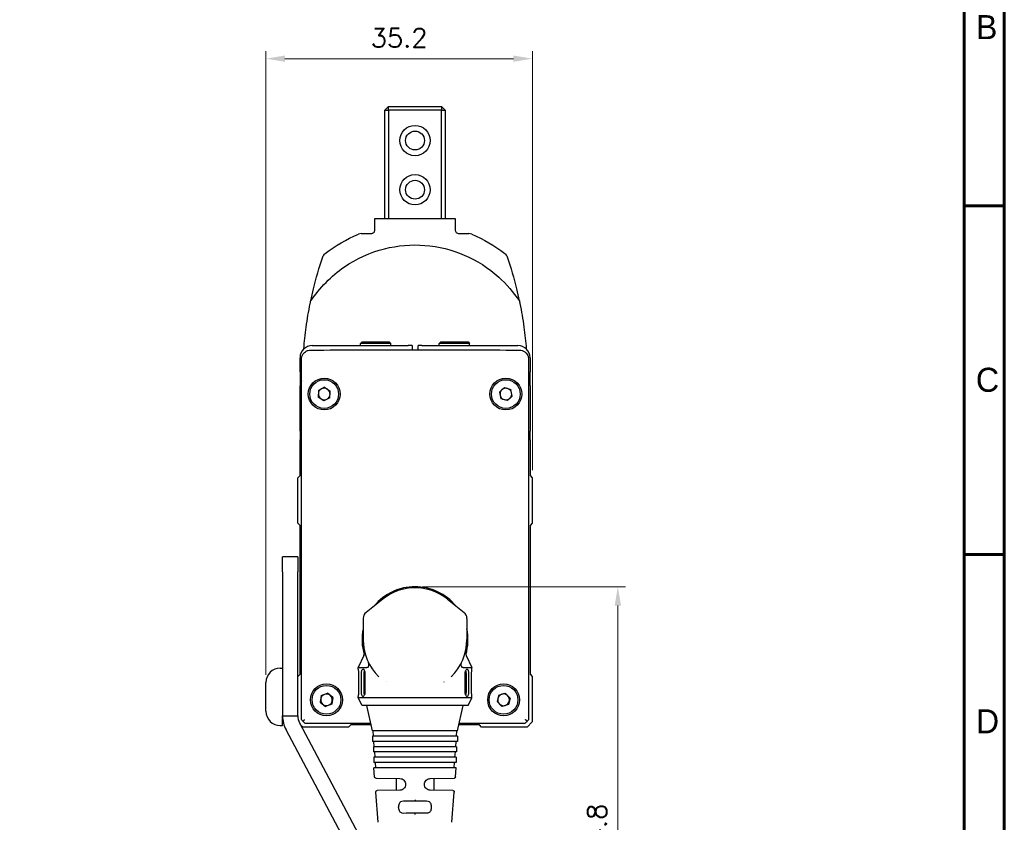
# Model space of a CAD drawing. Header units: millimetres. Extents: x 399 to 6076, y -1991 to 1602.
# Tile 253 of 256: x 5408 to 5538, y -353 to -247. Entities that reach past the tile are written whole.
import ezdxf

# ---------------------------------------------------------------- set-up
doc = ezdxf.new("R2010")
doc.units = ezdxf.units.MM
doc.layers.add('AM_5', color=3, linetype='Continuous', lineweight=25)
doc.layers.add('可見 (ISO)', color=7, linetype='Continuous', lineweight=25)
doc.layers.add('BORDER', color=7, linetype='Continuous')
doc.styles.add('尺寸標註', font='romans.shx', dxfattribs={"bigfont": 'CHINESET.SHX'})
doc.styles.add('標題欄', font='txt')
doc.dimstyles.new('CNS1$0', dxfattribs={"dimtxt": 2.5, "dimasz": 2.5, "dimexe": 1, "dimexo": 1, "dimgap": 1.5, "dimtad": 1, "dimtoh": 1, "dimdec": 1, "dimdsep": 46, "dimtxsty": '尺寸標註', "dimcen": 0, "dimclrd": 2, "dimclre": 2, "dimclrt": 1, "dimadec": 0, "dimazin": 2, "dimtp": 0.1, "dimtm": 0.1, "dimtfac": 0.71, "dimtdec": 1, "dimtmove": 0, "dimatfit": 0, "dimfxl": 0, "dimlwd": 13, "dimlwe": 13, "dimarcsym": 0})

# ---------------------------------------------------------------- blocks, each defined once
blk = doc.blocks.new('A4-英文圖框-橫式')
at = {"layer": 'BORDER', "color": 123, "linetype": 'Continuous', "lineweight": 60, "ltscale": 25.4}
for p, q in [((2549.79, 183.5), (2549.79, -95.06)), ((2549.79, 89.23), (2555.09, 89.23)), ((2549.79, 43.16), (2555.09, 43.16))]:
    blk.add_line(p, q, dxfattribs=at)
blk.add_lwpolyline([(2151.7, 188.79), (2555.09, 188.79), (2555.09, -95.06), (2151.7, -95.06)], close=True, dxfattribs=at)
at = {"color": 3, "style": '標題欄'}
for s, p in [('B', (2551.33, 111.26)), ('C', (2551.33, 64.66)), ('D', (2551.33, 19.54))]:
    blk.add_text(s, height=3.18, dxfattribs=at).set_placement(p)
at = {"color": 60, "style": '標題欄'}
for s, p in [('B', (2551.33, 111.26)), ('C', (2551.33, 64.66)), ('D', (2551.33, 19.54))]:
    blk.add_text(s, height=3.18, dxfattribs=at).set_placement(p)
blk = doc.blocks.new('*D423')
at = {"layer": 'AM_5', "color": 2, "lineweight": 13}
for p, q in [((5440.45, -333.99), (5440.45, -251.57)), ((5475.65, -306.94), (5475.65, -251.57)), ((5473.15, -252.57), (5442.95, -252.57))]:
    blk.add_line(p, q, dxfattribs=at)
at = {"layer": 'AM_5', "color": 2}
for points in [[(5442.95, -252.15), (5442.95, -252.98), (5440.45, -252.57)], [(5473.15, -252.15), (5473.15, -252.98), (5475.65, -252.57)]]:
    blk.add_solid(points, dxfattribs=at)
at = {"layer": 'Defpoints', "color": 0}
for p in [(5440.45, -252.57), (5475.65, -307.94), (5440.45, -334.99)]:
    blk.add_point(p, dxfattribs=at)
at = {"layer": 'AM_5', "color": 1, "insert": (5458.05, -249.82), "char_height": 2.5, "attachment_point": 5, "style": '尺寸標註'}
blk.add_mtext('35.2', dxfattribs=at)
blk = doc.blocks.new('*D425')
at = {"layer": 'AM_5', "color": 2, "lineweight": 13}
for p, q in [((5461.15, -322.34), (5487.95, -322.34)), ((5486.95, -324.84), (5486.95, -384.67)), ((5458.56, -387.17), (5487.95, -387.17))]:
    blk.add_line(p, q, dxfattribs=at)
at = {"layer": 'AM_5', "color": 2}
for points in [[(5486.53, -324.84), (5487.37, -324.84), (5486.95, -322.34)], [(5486.53, -384.67), (5487.37, -384.67), (5486.95, -387.17)]]:
    blk.add_solid(points, dxfattribs=at)
at = {"layer": 'Defpoints', "color": 0}
for p in [(5460.15, -322.34), (5457.56, -387.17), (5486.95, -387.17)]:
    blk.add_point(p, dxfattribs=at)
at = {"layer": 'AM_5', "color": 1, "insert": (5484.2, -354.75), "char_height": 2.5, "attachment_point": 5, "rotation": 90, "style": '尺寸標註'}
blk.add_mtext('64.8', dxfattribs=at)

msp = doc.modelspace()

# ---------------------------------------------------------------- linework, layer by layer
at = {"layer": '可見 (ISO)'}
for p, q in [((5456.148, -259.386), (5456.648, -258.886)), ((5456.648, -258.886), (5463.648, -258.886)), ((5456.648, -259.386), (5456.648, -258.886)), ((5463.648, -258.886), (5463.648, -259.386)), ((5463.648, -258.886), (5464.148, -259.386)), ((5456.148, -273.686), (5456.148, -259.386)), ((5456.148, -259.386), (5456.648, -259.386)), ((5463.648, -259.386), (5456.648, -259.386)), ((5456.648, -259.386), (5456.648, -273.686)), ((5463.648, -273.686), (5463.648, -259.386)), ((5463.648, -259.386), (5464.148, -259.386)), ((5464.148, -259.386), (5464.148, -273.686)), ((5454.848, -275.186), (5454.848, -273.686)), ((5454.848, -273.686), (5455.317, -273.686)), ((5455.317, -273.686), (5464.979, -273.686)), ((5464.979, -273.686), (5465.448, -273.686)), ((5465.448, -273.686), (5465.448, -275.186)), ((5453.043, -275.686), (5454.348, -275.686)), ((5465.948, -275.686), (5467.253, -275.686)), ((5453.148, -289.986), (5452.948, -290.186)), ((5453.148, -289.986), (5456.748, -289.986)), ((5456.748, -289.986), (5456.948, -290.186)), ((5463.548, -289.986), (5463.348, -290.186)), ((5463.548, -289.986), (5467.148, -289.986)), ((5467.148, -289.986), (5467.348, -290.186)), ((5446.548, -290.486), (5459.248, -290.486)), ((5456.948, -290.186), (5452.948, -290.186)), ((5452.948, -290.486), (5452.948, -290.186)), ((5456.948, -290.486), (5456.948, -290.186)), ((5459.748, -290.486), (5459.248, -290.486)), ((5459.748, -290.486), (5459.748, -291.049)), ((5461.048, -290.486), (5460.548, -290.486)), ((5460.548, -291.049), (5460.548, -290.486)), ((5461.048, -290.486), (5473.748, -290.486)), ((5467.348, -290.186), (5463.348, -290.186)), ((5463.348, -290.486), (5463.348, -290.186)), ((5467.348, -290.486), (5467.348, -290.186)), ((5444.948, -293.969), (5444.948, -292.086)), ((5445.131, -339.903), (5445.131, -292.319)), ((5475.165, -339.903), (5475.165, -292.319)), ((5475.348, -292.086), (5475.348, -293.969)), ((5444.948, -293.969), (5444.948, -295.802)), ((5475.348, -295.802), (5475.348, -293.969)), ((5444.948, -301.786), (5444.948, -295.802)), ((5447.399, -296.401), (5447.354, -297.292)), ((5448.194, -295.995), (5447.399, -296.401)), ((5448.194, -295.995), (5448.942, -296.48)), ((5448.897, -297.371), (5448.942, -296.48)), ((5471.296, -296.624), (5471.949, -296.016)), ((5471.296, -296.624), (5471.495, -297.493)), ((5471.949, -296.016), (5472.802, -296.279)), ((5473.001, -297.148), (5472.802, -296.279)), ((5475.348, -295.802), (5475.348, -301.786)), ((5448.102, -297.777), (5447.354, -297.292)), ((5448.897, -297.371), (5448.102, -297.777)), ((5472.347, -297.755), (5471.495, -297.493)), ((5472.347, -297.755), (5473.001, -297.148)), ((5444.948, -301.786), (5444.948, -302.786)), ((5475.348, -302.786), (5475.348, -301.786)), ((5445.131, -302.786), (5444.948, -302.786)), ((5445.131, -302.886), (5444.948, -302.886)), ((5444.948, -307.636), (5444.948, -302.886)), ((5475.348, -302.786), (5475.165, -302.786)), ((5475.165, -302.886), (5475.348, -302.886)), ((5475.348, -302.886), (5475.348, -307.636)), ((5444.648, -307.936), (5444.948, -307.636)), ((5444.648, -313.936), (5444.648, -307.936)), ((5475.348, -307.636), (5475.648, -307.936)), ((5475.648, -307.936), (5475.648, -313.936)), ((5444.948, -314.236), (5444.648, -313.936)), ((5444.948, -333.889), (5444.948, -314.236)), ((5475.648, -313.936), (5475.348, -314.236)), ((5475.348, -314.236), (5475.348, -333.889)), ((5442.648, -320.386), (5442.648, -318.386)), ((5444.648, -318.386), (5442.648, -318.386)), ((5444.648, -318.386), (5444.648, -320.386)), ((5442.648, -320.386), (5442.648, -339.389)), ((5444.648, -339.389), (5444.648, -320.386)), ((5455.879, -323.979), (5453.675, -325.736)), ((5464.417, -323.979), (5466.621, -325.736)), ((5453.298, -326.518), (5453.298, -329.336)), ((5466.998, -326.518), (5466.998, -329.336)), ((5453.388, -331.438), (5452.648, -333.036)), ((5466.908, -331.438), (5467.648, -333.036)), ((5452.648, -333.036), (5453.786, -333.036)), ((5452.648, -333.236), (5452.648, -333.036)), ((5454.383, -333.036), (5454.383, -333.036)), ((5465.913, -333.036), (5465.913, -333.036)), ((5466.51, -333.036), (5467.648, -333.036)), ((5467.648, -333.236), (5467.648, -333.036)), ((5442.348, -333.086), (5442.648, -333.086)), ((5444.648, -334.189), (5444.948, -333.889)), ((5452.665, -333.736), (5452.665, -336.336)), ((5453.077, -336.336), (5453.077, -333.736)), ((5453.396, -333.736), (5453.396, -336.336)), ((5453.515, -333.736), (5453.515, -336.336)), ((5466.781, -336.336), (5466.781, -333.736)), ((5466.9, -333.736), (5466.9, -336.336)), ((5467.219, -333.736), (5467.219, -336.336)), ((5467.631, -336.336), (5467.631, -333.736)), ((5475.348, -333.889), (5475.648, -334.189)), ((5475.648, -334.189), (5475.648, -340.189)), ((5440.448, -338.786), (5440.448, -334.986)), ((5456.353, -334.93), (5456.353, -334.93)), ((5463.943, -334.93), (5463.943, -334.931)), ((5447.751, -336.73), (5447.618, -337.612)), ((5447.751, -336.73), (5448.581, -336.404)), ((5449.278, -336.96), (5448.581, -336.404)), ((5449.278, -336.96), (5449.145, -337.842)), ((5452.648, -337.036), (5452.648, -336.836)), ((5467.648, -337.036), (5467.648, -336.836)), ((5471.21, -336.662), (5470.989, -337.526)), ((5471.21, -336.662), (5472.069, -336.422)), ((5472.707, -337.045), (5472.069, -336.422)), ((5447.618, -337.612), (5448.315, -338.168)), ((5449.145, -337.842), (5448.315, -338.168)), ((5467.648, -337.036), (5452.648, -337.036)), ((5453.148, -338.036), (5452.648, -337.036)), ((5467.148, -338.036), (5453.148, -338.036)), ((5454.523, -341.376), (5453.773, -338.036)), ((5465.773, -341.376), (5466.523, -338.036)), ((5467.148, -338.036), (5467.648, -337.036)), ((5470.989, -337.526), (5471.627, -338.15)), ((5472.486, -337.91), (5471.627, -338.15)), ((5472.707, -337.045), (5472.486, -337.91)), ((5442.648, -340.386), (5442.648, -339.389)), ((5442.648, -339.389), (5444.648, -339.389)), ((5450.367, -338.394), (5450.367, -338.393)), ((5442.348, -340.686), (5442.648, -340.686)), ((5442.648, -340.386), (5442.774, -340.386)), ((5442.648, -340.686), (5442.648, -340.386)), ((5444.882, -340.328), (5457.091, -363.289)), ((5445.345, -340.886), (5444.99, -340.531)), ((5451.645, -340.586), (5451.345, -340.886)), ((5454.346, -340.586), (5451.645, -340.586)), ((5468.651, -340.586), (5465.95, -340.586)), ((5468.951, -340.886), (5468.651, -340.586)), ((5475.648, -340.189), (5474.951, -340.886)), ((5454.826, -363.289), (5443.116, -341.266)), ((5451.345, -340.886), (5445.345, -340.886)), ((5465.773, -341.376), (5454.523, -341.376)), ((5465.773, -342.076), (5454.523, -342.076)), ((5454.523, -342.076), (5454.523, -342.776)), ((5454.672, -342.076), (5454.623, -341.376)), ((5465.624, -342.076), (5465.673, -341.376)), ((5465.773, -342.076), (5465.773, -342.776)), ((5474.951, -340.886), (5468.951, -340.886)), ((5465.773, -342.776), (5454.523, -342.776)), ((5465.648, -343.476), (5454.648, -343.476)), ((5454.648, -343.476), (5454.648, -344.176)), ((5454.77, -343.476), (5454.721, -342.776)), ((5465.526, -343.476), (5465.575, -342.776)), ((5465.648, -343.476), (5465.648, -344.176)), ((5465.648, -344.176), (5454.648, -344.176)), ((5454.868, -344.876), (5454.819, -344.176)), ((5465.428, -344.876), (5465.477, -344.176)), ((5465.598, -344.876), (5454.698, -344.876)), ((5454.698, -344.876), (5454.698, -345.576)), ((5465.598, -345.576), (5454.698, -345.576)), ((5454.966, -346.276), (5454.917, -345.576)), ((5465.33, -346.276), (5465.379, -345.576)), ((5465.598, -344.876), (5465.598, -345.576)), ((5465.598, -346.276), (5454.698, -346.276)), ((5454.797, -347.462), (5454.698, -346.276)), ((5465.499, -347.462), (5465.598, -346.276)), ((5454.993, -347.646), (5458.159, -347.69)), ((5457.648, -347.683), (5457.648, -349.231)), ((5458.898, -348.44), (5458.898, -348.474)), ((5461.398, -348.474), (5461.398, -348.44)), ((5462.138, -347.69), (5465.303, -347.646)), ((5462.648, -347.683), (5462.648, -349.231)), ((5455.297, -353.469), (5454.965, -349.482)), ((5458.159, -349.224), (5455.161, -349.265)), ((5465.135, -349.265), (5462.138, -349.224)), ((5464.999, -353.469), (5465.331, -349.482)), ((5460.148, -350.491), (5460.148, -350.675)), ((5460.148, -350.675), (5460.148, -350.696)), ((5457.966, -351.501), (5457.966, -351.42)), ((5460.148, -352.237), (5460.148, -352.218)), ((5462.33, -351.493), (5462.33, -351.42))]:
    msp.add_line(p, q, dxfattribs=at)
for centre, radius in [((5460.148, -263.386), 2), ((5460.148, -263.386), 1.25), ((5460.148, -269.886), 2), ((5460.148, -269.886), 1.25), ((5448.148, -296.886), 2.1), ((5448.148, -296.886), 1.9), ((5472.148, -296.886), 2.1), ((5472.148, -296.886), 1.9), ((5448.448, -337.286), 2.1), ((5448.448, -337.286), 1.9), ((5471.848, -337.286), 2.1), ((5471.848, -337.286), 1.9)]:
    msp.add_circle(centre, radius, dxfattribs=at)
for centre, radius, start, end in [((5446.548, -292.086), 1.6, 90, 180), ((5473.748, -292.086), 1.6, 0, 90), ((5448.148, -296.886), 0.772, 117.0656, 177.0656), ((5448.148, -296.886), 0.772, 57.0656, 117.0656), ((5448.148, -296.886), 0.772, 357.0656, 57.0656), ((5472.148, -296.886), 0.772, 132.89512, 192.89512), ((5472.148, -296.886), 0.772, 72.89512, 132.89512), ((5472.148, -296.886), 0.773, 12.89512, 72.89512), ((5448.148, -296.886), 0.773, 177.0656, 237.0656), ((5448.148, -296.886), 0.772, 237.0656, 297.0656), ((5448.148, -296.886), 0.772, 297.0656, 357.0656), ((5472.148, -296.886), 0.772, 192.89512, 252.89512), ((5472.148, -296.886), 0.772, 252.89512, 312.89512), ((5472.148, -296.886), 0.772, 312.89512, 12.89512), ((5460.148, -329.336), 7, 39.56242, 140.43758), ((5460.148, -329.336), 6.85, 51.44505, 128.55495), ((5454.298, -326.518), 1, 128.55495, 180), ((5465.998, -326.518), 1, 0, 51.44505), ((5460.148, -329.336), 7, 168.11736, 196.44361), ((5460.148, -329.336), 7, 343.55747, 11.88264), ((5460.148, -329.336), 6.85, 180, 225.75438), ((5460.148, -329.336), 6.85, 314.24562, 0), ((5442.348, -334.986), 1.9, 90, 180), ((5448.448, -337.286), 0.773, 111.43262, 171.43262), ((5448.448, -337.286), 0.773, 51.43262, 111.43262), ((5448.448, -337.286), 0.773, 351.43262, 51.43262), ((5471.848, -337.286), 0.772, 105.63629, 165.63629), ((5471.848, -337.286), 0.772, 45.63629, 105.63629), ((5471.848, -337.286), 0.772, 345.63629, 45.63629), ((5448.448, -337.286), 0.773, 171.43262, 231.43262), ((5448.448, -337.286), 0.773, 231.43262, 291.43262), ((5448.448, -337.286), 0.773, 291.43262, 351.43262), ((5471.848, -337.286), 0.772, 165.63629, 225.63629), ((5471.848, -337.286), 0.772, 225.63629, 285.63629), ((5471.848, -337.286), 0.772, 285.63629, 345.63629), ((5442.348, -338.786), 1.9, 180, 270), ((5446.648, -339.389), 4, 180, 208), ((5446.648, -339.389), 2, 180, 208)]:
    msp.add_arc(centre, radius, start, end, dxfattribs=at)
for centre, major_axis, ratio, start_param, end_param in [((5453.164, -277.29), (-0.315, 1.585), 0.7835959, 6.1286413, 6.4395151), ((5467.135, -277.279), (0.313, 1.574), 0.7865967, 6.1262564, 6.4383015), ((5446.379, -291.567), (-0.001, 0.5), 0.1513074, 6.2655287, 6.2831854), ((5473.917, -291.567), (0.001, 0.5), 0.1513074, 0, 0.0176566), ((5445.631, -340.403), (-0.5, 0.5), 0.0174471, 0.0174613, 0.9648222), ((5474.665, -340.403), (-0.5, -0.5), 0.0174524, 2.1768004, 3.1241367), ((5460.148, -350.718), (2.5, -0.035), 0.0087257, 1.5707818, 2.2327913), ((5460.148, -350.718), (2.5, 0.035), 0.0087257, 0.9088014, 1.5708108), ((5460.148, -352.196), (-2.5, -0.044), 0.0087242, 0.9086288, 1.570644), ((5460.148, -352.196), (-2.5, 0.035), 0.0087257, 1.5707818, 2.2327913)]:
    msp.add_ellipse(centre, major_axis=major_axis, ratio=ratio, start_param=start_param, end_param=end_param, dxfattribs=at)
for points in [[(5448.288, -278.299), (5449.634, -277.262), (5451.09, -276.416), (5452.659, -275.763)], [(5467.637, -275.763), (5469.206, -276.416), (5470.662, -277.262), (5472.009, -278.299)], [(5447.951, -278.77), (5448.014, -278.584), (5448.131, -278.42), (5448.288, -278.299)], [(5447.951, -278.77), (5448.014, -278.584), (5448.131, -278.42), (5448.288, -278.299)], [(5472.009, -278.299), (5472.165, -278.42), (5472.282, -278.584), (5472.345, -278.77)], [(5472.009, -278.299), (5472.165, -278.42), (5472.282, -278.584), (5472.345, -278.77)], [(5446.726, -282.977), (5447.073, -281.557), (5447.48, -280.156), (5447.951, -278.77)], [(5472.345, -278.77), (5472.816, -280.156), (5473.224, -281.557), (5473.57, -282.977)], [(5446.368, -284.552), (5446.48, -284.021), (5446.599, -283.496), (5446.726, -282.977)], [(5473.57, -282.977), (5473.697, -283.496), (5473.816, -284.021), (5473.928, -284.552)], [(5446.361, -284.586), (5446.363, -284.575), (5446.366, -284.564), (5446.368, -284.552)], [(5446.361, -284.586), (5446.363, -284.575), (5446.366, -284.564), (5446.368, -284.552)], [(5473.928, -284.552), (5473.931, -284.564), (5473.933, -284.575), (5473.935, -284.586)], [(5473.928, -284.552), (5473.931, -284.564), (5473.933, -284.575), (5473.935, -284.586)], [(5466.236, -332.629), (5466.236, -332.629), (5466.236, -332.629), (5466.236, -332.629)], [(5454.308, -340.42), (5451.396, -340.416), (5448.497, -340.411), (5445.631, -340.403)], [(5474.665, -340.403), (5471.799, -340.411), (5468.9, -340.416), (5465.988, -340.42)]]:
    msp.add_open_spline(points, degree=3, dxfattribs=at)
for points, knots in [([(5454.348, -275.686), (5454.414, -275.686), (5454.482, -275.672), (5454.543, -275.646), (5454.546, -275.645), (5454.549, -275.644), (5454.553, -275.642), (5454.611, -275.616), (5454.664, -275.579), (5454.706, -275.535), (5454.71, -275.531), (5454.714, -275.527), (5454.717, -275.523), (5454.759, -275.477), (5454.79, -275.426), (5454.812, -275.373), (5454.836, -275.312), (5454.848, -275.249), (5454.848, -275.186)], [0, 0, 0, 0, 0.00020220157, 0.00020220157, 0.00020220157, 0.0002125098, 0.0002125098, 0.0002125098, 0.00040758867, 0.00040758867, 0.00040758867, 0.0004250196, 0.0004250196, 0.0004250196, 0.00062428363, 0.00062428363, 0.00062428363, 0.00085003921, 0.00085003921, 0.00085003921, 0.00085003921]), ([(5465.448, -275.186), (5465.448, -275.249), (5465.46, -275.313), (5465.484, -275.373), (5465.506, -275.427), (5465.538, -275.478), (5465.579, -275.524), (5465.583, -275.527), (5465.587, -275.531), (5465.59, -275.535), (5465.633, -275.579), (5465.686, -275.616), (5465.744, -275.642), (5465.808, -275.671), (5465.879, -275.686), (5465.948, -275.686)], [0, 0, 0, 0, 0.00022361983, 0.00022361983, 0.00022361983, 0.00042230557, 0.00042230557, 0.00042230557, 0.00043923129, 0.00043923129, 0.00043923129, 0.00063345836, 0.00063345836, 0.00063345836, 0.00084461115, 0.00084461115, 0.00084461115, 0.00084461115]), ([(5446.361, -284.586), (5447.583, -282.866), (5449.066, -281.272), (5452.41, -278.978), (5454.24, -278.156), (5457.856, -277.248), (5459.681, -277.093), (5463.237, -277.379), (5465.015, -277.818), (5468.31, -279.227), (5469.866, -280.222), (5472.236, -282.359), (5473.128, -283.451), (5473.935, -284.586)], [0, 0, 0, 0, 0.6331429, 0.6331429, 1.2166384, 1.2166384, 1.7516947, 1.7516947, 2.2870817, 2.2870817, 2.8266207, 2.8266207, 3.2444598, 3.2444598, 3.2444598, 3.2444598]), ([(5445.452, -290.92), (5445.528, -289.963), (5445.63, -289.008), (5445.905, -287.003), (5446.083, -285.954), (5446.294, -284.912)], [0.03046938, 0.03046938, 0.03046938, 0.03046938, 0.3193476, 0.3193476, 0.63864649, 0.63864649, 0.63864649, 0.63864649]), ([(5446.294, -284.912), (5446.308, -284.841), (5446.322, -284.773), (5446.342, -284.675), (5446.35, -284.639), (5446.359, -284.597), (5446.361, -284.586), (5446.361, -284.586)], [-0.124732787, -0.124732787, -0.124732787, -0.124732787, -0.098290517, -0.098290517, -0.078358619, -0.078358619, -0.062367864, -0.062367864, -0.062367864, -0.062367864]), ([(5473.935, -284.586), (5473.935, -284.586), (5473.935, -284.586), (5473.935, -284.587), (5473.938, -284.597), (5473.946, -284.64), (5473.954, -284.676), (5473.974, -284.774), (5473.988, -284.842), (5474.002, -284.912)], [-0.062367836, -0.062367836, -0.062367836, -0.062367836, -0.062321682, -0.062321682, -0.04628046, -0.04628046, -0.026305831, -0.026305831, -0.000001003, -0.000001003, -0.000001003, -0.000001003]), ([(5474.002, -284.912), (5474.214, -285.954), (5474.391, -287.003), (5474.666, -289.008), (5474.769, -289.963), (5474.844, -290.92)], [0.000001, 0.000001, 0.000001, 0.000001, 0.31935308, 0.31935308, 0.60820136, 0.60820136, 0.60820136, 0.60820136]), ([(5445.131, -292.319), (5445.131, -292.187), (5445.153, -292.053), (5445.236, -291.798), (5445.301, -291.675), (5445.402, -291.54), (5445.423, -291.514), (5445.512, -291.414), (5445.589, -291.346), (5445.784, -291.211), (5445.91, -291.151), (5446.15, -291.083), (5446.264, -291.067), (5446.378, -291.067)], [0, 0, 0, 0, 0.03967403, 0.03967403, 0.08037187, 0.08037187, 0.09040879, 0.09040879, 0.12071236, 0.12071236, 0.16174628, 0.16174628, 0.19585055, 0.19585055, 0.19585055, 0.19585055]), ([(5446.379, -291.067), (5450.933, -291.055), (5455.541, -291.049), (5464.755, -291.049), (5469.363, -291.055), (5473.917, -291.067)], [6.13129396, 6.13129396, 6.13129396, 6.13129396, 6.28318531, 6.28318531, 6.43507665, 6.43507665, 6.43507665, 6.43507665]), ([(5473.918, -291.067), (5474.051, -291.067), (5474.184, -291.089), (5474.439, -291.174), (5474.563, -291.24), (5474.725, -291.363), (5474.775, -291.408), (5474.844, -291.481), (5474.867, -291.507), (5474.952, -291.613), (5475.006, -291.7), (5475.107, -291.918), (5475.144, -292.054), (5475.163, -292.233), (5475.165, -292.276), (5475.165, -292.319)], [0, 0, 0, 0, 0.0398175, 0.0398175, 0.08085012, 0.08085012, 0.1010636, 0.1010636, 0.1112045, 0.1112045, 0.14182092, 0.14182092, 0.18303135, 0.18303135, 0.19591746, 0.19591746, 0.19591746, 0.19591746]), ([(5453.388, -331.438), (5453.433, -331.34), (5453.463, -331.233), (5453.48, -331.073), (5453.482, -331.019), (5453.478, -330.938), (5453.475, -330.911), (5453.47, -330.874), (5453.468, -330.864), (5453.466, -330.846), (5453.464, -330.839), (5453.462, -330.83), (5453.462, -330.828), (5453.461, -330.824), (5453.461, -330.823), (5453.461, -330.821), (5453.461, -330.82), (5453.46, -330.818), (5453.46, -330.817), (5453.459, -330.814), (5453.459, -330.814), (5453.459, -330.813), (5453.459, -330.812), (5453.459, -330.812)], [0, 0, 0, 0, 0.032385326, 0.032385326, 0.048482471, 0.048482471, 0.05661557, 0.05661557, 0.059663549, 0.059663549, 0.061951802, 0.061951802, 0.062566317, 0.062566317, 0.062967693, 0.062967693, 0.063371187, 0.063371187, 0.063774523, 0.063774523, 0.065416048, 0.065416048, 0.066410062, 0.066410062, 0.066410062, 0.066410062]), ([(5453.459, -330.811), (5453.459, -330.811), (5453.459, -330.811), (5453.46, -330.816), (5453.462, -330.824), (5453.465, -330.837)], [0.074695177, 0.074695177, 0.074695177, 0.074695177, 0.086204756, 0.086204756, 0.126105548, 0.126105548, 0.126105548, 0.126105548]), ([(5466.837, -330.812), (5466.837, -330.812), (5466.837, -330.812), (5466.837, -330.812), (5466.837, -330.812), (5466.837, -330.811), (5466.837, -330.811), (5466.838, -330.81), (5466.838, -330.81), (5466.838, -330.808), (5466.838, -330.807), (5466.838, -330.806), (5466.839, -330.806), (5466.839, -330.806), (5466.839, -330.805), (5466.838, -330.806), (5466.838, -330.807), (5466.838, -330.808), (5466.838, -330.808), (5466.838, -330.809), (5466.838, -330.809), (5466.838, -330.81), (5466.838, -330.81), (5466.837, -330.812), (5466.837, -330.814), (5466.835, -330.822), (5466.834, -330.828), (5466.831, -330.845), (5466.829, -330.855), (5466.824, -330.886), (5466.822, -330.907), (5466.816, -330.968), (5466.815, -331.009), (5466.821, -331.183), (5466.853, -331.317), (5466.908, -331.438)], [0, 0, 0, 0, 0.000292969, 0.000292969, 0.001269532, 0.001269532, 0.00322266, 0.00322266, 0.007128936, 0.007128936, 0.014941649, 0.014941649, 0.025539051, 0.025539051, 0.030589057, 0.030589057, 0.031581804, 0.031581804, 0.031829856, 0.031829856, 0.031952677, 0.031952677, 0.032075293, 0.032075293, 0.032567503, 0.032567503, 0.034521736, 0.034521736, 0.037656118, 0.037656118, 0.043904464, 0.043904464, 0.056226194, 0.056226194, 0.096055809, 0.096055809, 0.096055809, 0.096055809]), ([(5453.984, -332.916), (5453.972, -332.939), (5453.958, -332.958), (5453.927, -332.991), (5453.909, -333.004), (5453.856, -333.03), (5453.82, -333.036), (5453.786, -333.036)], [0.000001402, 0.000001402, 0.000001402, 0.000001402, 0.00932853, 0.00932853, 0.019592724, 0.019592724, 0.03886697, 0.03886697, 0.03886697, 0.03886697]), ([(5453.984, -332.916), (5454.03, -332.82), (5454.056, -332.723), (5454.064, -332.549), (5454.05, -332.472), (5454.017, -332.392), (5454.013, -332.382), (5454.008, -332.372)], [0.000001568, 0.000001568, 0.000001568, 0.000001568, 0.037733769, 0.037733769, 0.070683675, 0.070683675, 0.075426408, 0.075426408, 0.075426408, 0.075426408]), ([(5466.312, -332.916), (5466.266, -332.82), (5466.24, -332.723), (5466.233, -332.549), (5466.246, -332.472), (5466.279, -332.392), (5466.283, -332.382), (5466.288, -332.372)], [-0.070670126, -0.070670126, -0.070670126, -0.070670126, -0.032952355, -0.032952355, 0, 0, 0.004719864, 0.004719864, 0.004719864, 0.004719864]), ([(5466.51, -333.036), (5466.476, -333.036), (5466.44, -333.03), (5466.387, -333.004), (5466.369, -332.992), (5466.338, -332.959), (5466.324, -332.939), (5466.312, -332.916)], [0.000003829, 0.000003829, 0.000003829, 0.000003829, 0.019270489, 0.019270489, 0.029540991, 0.029540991, 0.038873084, 0.038873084, 0.038873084, 0.038873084]), ([(5452.648, -333.236), (5452.648, -333.236), (5452.649, -333.248), (5452.652, -333.299), (5452.654, -333.338), (5452.658, -333.427), (5452.661, -333.483), (5452.664, -333.606), (5452.665, -333.673), (5452.665, -333.736)], [0.226083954, 0.226083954, 0.226083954, 0.226083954, 0.244924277, 0.244924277, 0.2637646, 0.2637646, 0.282604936, 0.282604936, 0.301445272, 0.301445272, 0.301445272, 0.301445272]), ([(5453.077, -333.736), (5453.077, -333.673), (5453.081, -333.607), (5453.099, -333.486), (5453.113, -333.431), (5453.146, -333.34), (5453.168, -333.3), (5453.219, -333.248), (5453.247, -333.236), (5453.302, -333.236), (5453.333, -333.249), (5453.392, -333.302), (5453.42, -333.342), (5453.464, -333.432), (5453.483, -333.487), (5453.508, -333.607), (5453.515, -333.673), (5453.515, -333.736)], [0.15772076, 0.15772076, 0.15772076, 0.15772076, 0.17645465, 0.17645465, 0.19518854, 0.19518854, 0.21559516, 0.21559516, 0.23600179, 0.23600179, 0.25692467, 0.25692467, 0.27784756, 0.27784756, 0.29664454, 0.29664454, 0.31544152, 0.31544152, 0.31544152, 0.31544152]), ([(5453.447, -333.397), (5453.431, -333.439), (5453.419, -333.49), (5453.401, -333.607), (5453.396, -333.673), (5453.396, -333.736)], [0.12226327, 0.12226327, 0.12226327, 0.12226327, 0.139703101, 0.139703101, 0.158427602, 0.158427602, 0.158427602, 0.158427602]), ([(5466.781, -333.736), (5466.781, -333.673), (5466.788, -333.607), (5466.814, -333.487), (5466.832, -333.432), (5466.876, -333.342), (5466.904, -333.302), (5466.963, -333.249), (5466.994, -333.236), (5467.049, -333.236), (5467.077, -333.248), (5467.128, -333.3), (5467.15, -333.34), (5467.183, -333.431), (5467.197, -333.486), (5467.215, -333.607), (5467.219, -333.673), (5467.219, -333.736)], [0.15772076, 0.15772076, 0.15772076, 0.15772076, 0.17651774, 0.17651774, 0.19531472, 0.19531472, 0.2162376, 0.2162376, 0.23716049, 0.23716049, 0.25756711, 0.25756711, 0.27797373, 0.27797373, 0.29670763, 0.29670763, 0.31544152, 0.31544152, 0.31544152, 0.31544152]), ([(5466.9, -333.736), (5466.9, -333.673), (5466.896, -333.607), (5466.877, -333.49), (5466.865, -333.439), (5466.85, -333.397)], [0, 0, 0, 0, 0.018724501, 0.018724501, 0.036164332, 0.036164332, 0.036164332, 0.036164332]), ([(5467.631, -333.736), (5467.631, -333.673), (5467.632, -333.606), (5467.635, -333.483), (5467.638, -333.427), (5467.642, -333.338), (5467.644, -333.299), (5467.647, -333.248), (5467.648, -333.236), (5467.648, -333.236)], [0.150722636, 0.150722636, 0.150722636, 0.150722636, 0.169562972, 0.169562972, 0.188403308, 0.188403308, 0.207243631, 0.207243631, 0.226083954, 0.226083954, 0.226083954, 0.226083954]), ([(5452.665, -336.336), (5452.665, -336.399), (5452.664, -336.466), (5452.661, -336.589), (5452.658, -336.645), (5452.654, -336.734), (5452.652, -336.772), (5452.649, -336.823), (5452.648, -336.836), (5452.648, -336.836)], [0, 0, 0, 0, 0.018840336, 0.018840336, 0.037680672, 0.037680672, 0.056520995, 0.056520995, 0.075361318, 0.075361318, 0.075361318, 0.075361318]), ([(5453.515, -336.336), (5453.515, -336.4), (5453.508, -336.468), (5453.481, -336.591), (5453.461, -336.646), (5453.417, -336.735), (5453.389, -336.773), (5453.331, -336.824), (5453.301, -336.836), (5453.247, -336.836), (5453.22, -336.824), (5453.17, -336.774), (5453.148, -336.735), (5453.114, -336.646), (5453.1, -336.59), (5453.082, -336.467), (5453.077, -336.4), (5453.077, -336.336)], [0, 0, 0, 0, 0.01933817, 0.01933817, 0.03867634, 0.03867634, 0.05906106, 0.05906106, 0.07944578, 0.07944578, 0.0994875, 0.0994875, 0.11952922, 0.11952922, 0.13862872, 0.13862872, 0.15772823, 0.15772823, 0.15772823, 0.15772823]), ([(5453.396, -336.336), (5453.396, -336.4), (5453.401, -336.467), (5453.419, -336.584), (5453.432, -336.634), (5453.447, -336.675)], [0.158427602, 0.158427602, 0.158427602, 0.158427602, 0.177552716, 0.177552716, 0.194605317, 0.194605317, 0.194605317, 0.194605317]), ([(5467.219, -336.336), (5467.219, -336.4), (5467.215, -336.467), (5467.196, -336.59), (5467.182, -336.646), (5467.148, -336.735), (5467.126, -336.774), (5467.076, -336.824), (5467.049, -336.836), (5466.995, -336.836), (5466.965, -336.824), (5466.907, -336.773), (5466.879, -336.735), (5466.835, -336.646), (5466.815, -336.591), (5466.788, -336.468), (5466.781, -336.4), (5466.781, -336.336)], [0, 0, 0, 0, 0.01909951, 0.01909951, 0.03819901, 0.03819901, 0.05824073, 0.05824073, 0.07828245, 0.07828245, 0.09866717, 0.09866717, 0.11905189, 0.11905189, 0.13839006, 0.13839006, 0.15772823, 0.15772823, 0.15772823, 0.15772823]), ([(5466.85, -336.675), (5466.864, -336.634), (5466.877, -336.584), (5466.895, -336.467), (5466.9, -336.4), (5466.9, -336.336)], [0.280686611, 0.280686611, 0.280686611, 0.280686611, 0.297739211, 0.297739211, 0.316864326, 0.316864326, 0.316864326, 0.316864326]), ([(5467.648, -336.836), (5467.648, -336.836), (5467.647, -336.823), (5467.644, -336.772), (5467.642, -336.734), (5467.638, -336.645), (5467.635, -336.589), (5467.632, -336.466), (5467.631, -336.399), (5467.631, -336.336)], [0.075361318, 0.075361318, 0.075361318, 0.075361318, 0.094201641, 0.094201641, 0.113041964, 0.113041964, 0.1318823, 0.1318823, 0.150722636, 0.150722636, 0.150722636, 0.150722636]), ([(5445.339, -340.125), (5445.371, -340.09), (5445.405, -340.054), (5445.467, -339.989), (5445.495, -339.96), (5445.532, -339.922), (5445.542, -339.912), (5445.551, -339.903)], [-0.027996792, -0.027996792, -0.027996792, -0.027996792, -0.012173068, -0.012173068, 0, 0, 0.004078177, 0.004078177, 0.004078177, 0.004078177]), ([(5445.631, -340.403), (5445.631, -340.403), (5445.629, -340.402), (5445.62, -340.395), (5445.614, -340.39), (5445.589, -340.367), (5445.565, -340.345), (5445.51, -340.292), (5445.48, -340.263), (5445.413, -340.198), (5445.377, -340.162), (5445.339, -340.125)], [0.000000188, 0.000000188, 0.000000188, 0.000000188, 0.007449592, 0.007449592, 0.015299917, 0.015299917, 0.031415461, 0.031415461, 0.046347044, 0.046347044, 0.062471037, 0.062471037, 0.062471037, 0.062471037]), ([(5474.957, -340.125), (5474.919, -340.162), (5474.883, -340.198), (5474.816, -340.263), (5474.786, -340.292), (5474.731, -340.345), (5474.707, -340.367), (5474.682, -340.39), (5474.676, -340.395), (5474.667, -340.402), (5474.665, -340.403), (5474.665, -340.403)], [0.000000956, 0.000000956, 0.000000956, 0.000000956, 0.016220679, 0.016220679, 0.031238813, 0.031238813, 0.047431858, 0.047431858, 0.05531586, 0.05531586, 0.062797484, 0.062797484, 0.062797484, 0.062797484]), ([(5474.957, -340.125), (5474.924, -340.089), (5474.89, -340.053), (5474.828, -339.988), (5474.801, -339.96), (5474.764, -339.922), (5474.754, -339.912), (5474.745, -339.903)], [0.000000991, 0.000000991, 0.000000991, 0.000000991, 0.016046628, 0.016046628, 0.027988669, 0.027988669, 0.032065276, 0.032065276, 0.032065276, 0.032065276]), ([(5454.993, -347.646), (5454.986, -347.646), (5454.979, -347.645), (5454.964, -347.643), (5454.957, -347.642), (5454.937, -347.637), (5454.924, -347.633), (5454.887, -347.615), (5454.865, -347.599), (5454.829, -347.559), (5454.815, -347.535), (5454.802, -347.495), (5454.798, -347.479), (5454.797, -347.462)], [0, 0, 0, 0, 0.002187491, 0.002187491, 0.004348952, 0.004348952, 0.008496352, 0.008496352, 0.016462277, 0.016462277, 0.024428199, 0.024428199, 0.029346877, 0.029346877, 0.029346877, 0.029346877]), ([(5458.159, -347.69), (5458.25, -347.691), (5458.345, -347.71), (5458.433, -347.746), (5458.521, -347.782), (5458.605, -347.837), (5458.675, -347.906), (5458.744, -347.974), (5458.801, -348.058), (5458.84, -348.15), (5458.878, -348.241), (5458.898, -348.341), (5458.898, -348.44)], [0, 0, 0, 0, 0.25, 0.25, 0.25, 0.5, 0.5, 0.5, 0.75, 0.75, 0.75, 1, 1, 1, 1]), ([(5458.898, -348.474), (5458.898, -348.678), (5458.813, -348.873), (5458.533, -349.147), (5458.344, -349.221), (5458.159, -349.224)], [0, 0, 0, 0, 0.5, 0.5, 1, 1, 1, 1]), ([(5461.398, -348.44), (5461.398, -348.34), (5461.418, -348.24), (5461.457, -348.149), (5461.495, -348.058), (5461.552, -347.974), (5461.622, -347.905), (5461.692, -347.836), (5461.775, -347.782), (5461.864, -347.746), (5461.953, -347.709), (5462.046, -347.691), (5462.138, -347.69)], [0, 0, 0, 0, 0.25, 0.25, 0.25, 0.5, 0.5, 0.5, 0.75, 0.75, 0.75, 1, 1, 1, 1]), ([(5462.138, -349.224), (5462.045, -349.222), (5461.951, -349.203), (5461.863, -349.167), (5461.775, -349.131), (5461.692, -349.077), (5461.623, -349.009), (5461.553, -348.941), (5461.496, -348.858), (5461.457, -348.766), (5461.419, -348.674), (5461.398, -348.574), (5461.398, -348.474)], [0, 0, 0, 0, 0.25, 0.25, 0.25, 0.5, 0.5, 0.5, 0.75, 0.75, 0.75, 1, 1, 1, 1]), ([(5465.499, -347.462), (5465.498, -347.484), (5465.492, -347.505), (5465.475, -347.544), (5465.463, -347.563), (5465.434, -347.595), (5465.417, -347.609), (5465.379, -347.631), (5465.358, -347.638), (5465.326, -347.644), (5465.314, -347.645), (5465.303, -347.646)], [0, 0, 0, 0, 0.006422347, 0.006422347, 0.012926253, 0.012926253, 0.019427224, 0.019427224, 0.0259283, 0.0259283, 0.029357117, 0.029357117, 0.029357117, 0.029357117]), ([(5454.965, -349.482), (5454.963, -349.461), (5454.965, -349.439), (5454.975, -349.397), (5454.984, -349.376), (5455.007, -349.34), (5455.022, -349.323), (5455.055, -349.296), (5455.075, -349.285), (5455.106, -349.274), (5455.116, -349.271), (5455.138, -349.267), (5455.15, -349.266), (5455.161, -349.265)], [0, 0, 0, 0, 0.006414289, 0.006414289, 0.012918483, 0.012918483, 0.019419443, 0.019419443, 0.02592052, 0.02592052, 0.029248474, 0.029248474, 0.032674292, 0.032674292, 0.032674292, 0.032674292]), ([(5465.135, -349.265), (5465.147, -349.266), (5465.16, -349.267), (5465.199, -349.275), (5465.224, -349.286), (5465.268, -349.316), (5465.287, -349.336), (5465.315, -349.381), (5465.325, -349.407), (5465.332, -349.449), (5465.333, -349.466), (5465.331, -349.482)], [0, 0, 0, 0, 0.003801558, 0.003801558, 0.011767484, 0.011767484, 0.019733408, 0.019733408, 0.02769933, 0.02769933, 0.032618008, 0.032618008, 0.032618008, 0.032618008]), ([(5458.611, -350.679), (5458.477, -350.678), (5458.334, -350.704), (5458.18, -350.803), (5458.125, -350.859), (5458.048, -350.98), (5458.017, -351.058), (5457.975, -351.232), (5457.966, -351.329), (5457.966, -351.42)], [0.44729914, 0.44729914, 0.44729914, 0.44729914, 0.49805114, 0.49805114, 0.52499224, 0.52499224, 0.55231364, 0.55231364, 0.57963504, 0.57963504, 0.57963504, 0.57963504]), ([(5462.33, -351.42), (5462.33, -351.329), (5462.321, -351.232), (5462.28, -351.058), (5462.248, -350.98), (5462.172, -350.859), (5462.116, -350.803), (5461.963, -350.704), (5461.819, -350.678), (5461.685, -350.679)], [0, 0, 0, 0, 0.0273214, 0.0273214, 0.0546428, 0.0546428, 0.08158389, 0.08158389, 0.13233589, 0.13233589, 0.13233589, 0.13233589]), ([(5457.966, -351.501), (5457.966, -351.592), (5457.975, -351.688), (5458.016, -351.862), (5458.048, -351.94), (5458.124, -352.061), (5458.179, -352.116), (5458.333, -352.215), (5458.477, -352.241), (5458.611, -352.24)], [0.57965845, 0.57965845, 0.57965845, 0.57965845, 0.60690808, 0.60690808, 0.63415772, 0.63415772, 0.66112017, 0.66112017, 0.71191188, 0.71191188, 0.71191188, 0.71191188]), ([(5460.148, -352.454), (5460.148, -352.453), (5460.148, -352.441), (5460.148, -352.415), (5460.148, -352.405), (5460.148, -352.373), (5460.148, -352.353), (5460.148, -352.312), (5460.148, -352.293), (5460.148, -352.264), (5460.148, -352.254), (5460.148, -352.241), (5460.148, -352.237), (5460.148, -352.237)], [0, 0, 0, 0, 0.0002916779, 0.0002916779, 0.0004756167, 0.0004756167, 0.0008656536, 0.0008656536, 0.0013387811, 0.0013387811, 0.0017364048, 0.0017364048, 0.0021021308, 0.0021021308, 0.0021021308, 0.0021021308]), ([(5461.685, -352.234), (5461.819, -352.235), (5461.963, -352.209), (5462.117, -352.11), (5462.172, -352.054), (5462.248, -351.933), (5462.28, -351.855), (5462.321, -351.681), (5462.33, -351.584), (5462.33, -351.493)], [1.02693899, 1.02693899, 1.02693899, 1.02693899, 1.07774763, 1.07774763, 1.10472953, 1.10472953, 1.13199978, 1.13199978, 1.15927002, 1.15927002, 1.15927002, 1.15927002])]:
    msp.add_open_spline(points, degree=3, knots=knots, dxfattribs=at)
for points, weights in [([(5444.948, -293.969), (5445.091, -294.312), (5445.131, -294.626)], [1.2380952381, 1.28162243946, 1.29454428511]), ([(5475.165, -294.626), (5475.205, -294.312), (5475.348, -293.969)], [1.29454428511, 1.28162243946, 1.2380952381]), ([(5445.131, -295.146), (5445.091, -295.46), (5444.948, -295.802)], [1.29454428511, 1.28162243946, 1.2380952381]), ([(5475.348, -295.802), (5475.205, -295.46), (5475.165, -295.146)], [1.2380952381, 1.28162243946, 1.29454428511])]:
    msp.add_rational_spline(points, weights, degree=2, dxfattribs=at)

# ---------------------------------------------------------------- block references
msp.add_blockref('A4-英文圖框-橫式', (2982.929, -361.25))

# ---------------------------------------------------------------- dimensions: what is measured, and where the dimension line sits
at = {"layer": 'AM_5'}
dim = msp.add_linear_dim(base=(5440.448, -252.566), p1=(5475.648, -307.936), p2=(5440.448, -334.986), dimstyle='CNS1$0', override={"dimfxl": 4, "dimarcsym": 1}, dxfattribs=at)
dim.commit()
dim.dimension.update_dxf_attribs({"geometry": '*D423', "text_midpoint": (5458.048, -249.816)})
dim = msp.add_linear_dim(base=(5486.951, -387.169), p1=(5460.148, -322.336), p2=(5457.559, -387.169), angle=90, dimstyle='CNS1$0', override={"dimpost": '', "dimfxl": 4, "dimarcsym": 1}, dxfattribs=at)
dim.commit()
dim.dimension.update_dxf_attribs({"geometry": '*D425', "text_midpoint": (5484.201, -354.753)})

doc.saveas('drawing.dxf')
